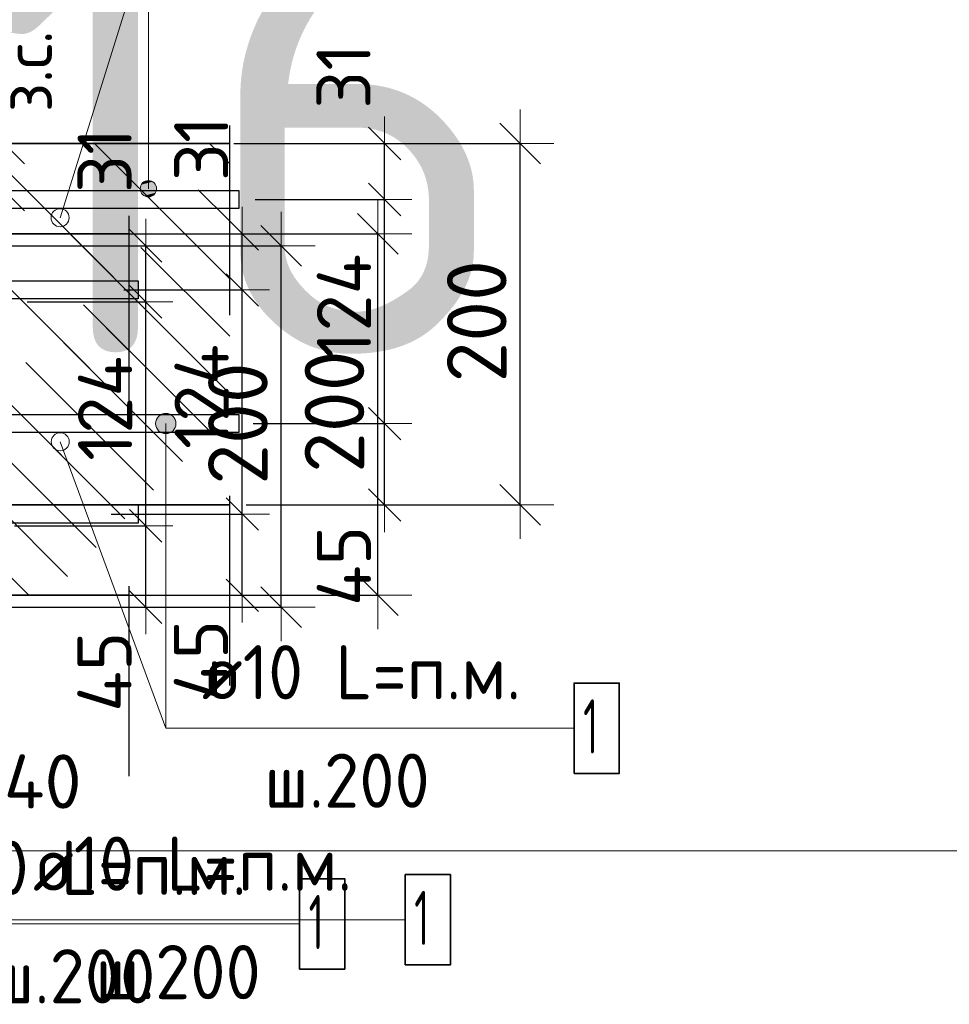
# Model space of a CAD drawing. Header units: metres. Extents: x -38 to 97, y -15 to 21.
# Tile 106 of 216: x 72.572 to 73.087, y 5.187 to 5.732. Entities that reach past the tile are written whole.
import ezdxf

# ---------------------------------------------------------------- set-up
doc = ezdxf.new("R2010")
doc.units = ezdxf.units.M
doc.header["$PDMODE"] = 65
doc.linetypes.add('______4', pattern=[0.135, 0.105, -0.03])
for name, color, linetype, lineweight in [('XR$3$Арм. стержнями верхней зоны', 180, 'Continuous', 35), ('XR$3$Арм. стержнями нижней зоны', 180, 'Continuous', 35), ('XR$3$Арм.стержн. Арматура края', 96, 'Continuous', 35), ('XR$3$Размерная линия (1)', 7, 'Continuous', 13), ('XR$3$Размерная линия_ общее', 7, 'Continuous', 13), ('XR$4$Арм. стержнями верхней зоны', 180, 'Continuous', 35), ('XR$4$Арм. стержнями нижней зоны', 180, 'Continuous', 35), ('XR$4$Арм.стержн. Арматура края', 96, 'Continuous', 35), ('XR$4$Размерная линия (1)', 7, 'Continuous', 13), ('XR$4$Размерная линия_ общее', 7, 'Continuous', 13), ('XR$6$Арм. стержнями нижней зоны', 180, 'Continuous', 35), ('XR$6$Размерная линия (1)', 7, 'Continuous', 13), ('XR$6$Размерная линия_ общее', 7, 'Continuous', 13)]:
    doc.layers.add(name, color=color, linetype=linetype, lineweight=lineweight)
doc.styles.add('ISOCPEUR', font='txt')
doc.dimstyles.new('DIMSTYLE_11', dxfattribs={"dimtxt": 0.033, "dimasz": 0.0375, "dimexe": 0, "dimexo": 0, "dimgap": 0.0165, "dimtad": 2, "dimdec": 0, "dimlfac": 1000, "dimrnd": 1, "dimzin": 12, "dimdsep": 46, "dimtxsty": 'ISOCPEUR', "dimblk1": 'ALL_ML_STRICH', "dimblk2": 'ALL_ML_STRICH', "dimsah": 1, "dimcen": 0, "dimclrd": 7, "dimclre": 256, "dimclrt": 7, "dimadec": 0, "dimazin": 0, "dimtfac": 1, "dimtdec": 0, "dimtix": 1, "dimtmove": 2, "dimatfit": 3, "dimfxl": 0, "dimtvp": 1.2, "dimtzin": 0, "dimlwd": 0, "dimlwe": -3, "dimarcsym": 0})
doc.dimstyles.new('DIMSTYLE_12', dxfattribs={"dimtxt": 0.03, "dimasz": 0.03, "dimexe": 0, "dimexo": 0, "dimgap": 0.015, "dimtad": 2, "dimdec": 0, "dimlfac": 1000, "dimrnd": 1, "dimzin": 12, "dimdsep": 46, "dimtxsty": 'ISOCPEUR', "dimblk1": 'ALL_ML_STRICH', "dimblk2": 'ALL_ML_STRICH', "dimsah": 1, "dimcen": 0, "dimclrd": 7, "dimclre": 256, "dimclrt": 7, "dimadec": 0, "dimazin": 0, "dimtfac": 1, "dimtdec": 0, "dimtix": 1, "dimtmove": 2, "dimatfit": 3, "dimfxl": 0, "dimtzin": 0, "dimlwd": 0, "dimlwe": -3, "dimarcsym": 0})
doc.dimstyles.new('DIMSTYLE_14', dxfattribs={"dimtxt": 0.03, "dimasz": 0.03, "dimexe": 0, "dimexo": 0, "dimgap": 0.015, "dimtad": 2, "dimdec": 0, "dimlfac": 1000, "dimrnd": 1, "dimzin": 12, "dimdsep": 46, "dimtxsty": 'ISOCPEUR', "dimblk1": 'ALL_ML_STRICH', "dimblk2": 'ALL_ML_STRICH', "dimsah": 1, "dimcen": 0, "dimclrd": 7, "dimclre": 256, "dimclrt": 7, "dimadec": 0, "dimazin": 0, "dimtfac": 1, "dimtdec": 0, "dimtix": 1, "dimtmove": 2, "dimatfit": 3, "dimfxl": 0, "dimtvp": 1.2, "dimtzin": 0, "dimlwd": 0, "dimlwe": -3, "dimarcsym": 0})
doc.dimstyles.new('DIMSTYLE_8', dxfattribs={"dimtxt": 0.033, "dimasz": 0.0375, "dimexe": 0, "dimexo": 0, "dimgap": 0.0165, "dimtad": 2, "dimdec": 0, "dimlfac": 1000, "dimrnd": 1, "dimzin": 12, "dimdsep": 46, "dimtxsty": 'ISOCPEUR', "dimblk1": 'ALL_ML_STRICH', "dimblk2": 'ALL_ML_STRICH', "dimsah": 1, "dimcen": 0, "dimclrd": 7, "dimclre": 256, "dimclrt": 7, "dimadec": 0, "dimazin": 0, "dimtfac": 1, "dimtdec": 0, "dimtix": 1, "dimtmove": 2, "dimatfit": 3, "dimfxl": 0, "dimtzin": 0, "dimlwd": 0, "dimlwe": -3, "dimarcsym": 0})
pattern_1 = [(135, (0, 0), (-0.031819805, -0.031819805), [0.4, -0.05, 0, -0.05]), (135, (-0.01591, -0.01591), (-0.031819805, -0.031819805), [0.8, -0.1, 0.1, -0.1])]

# ---------------------------------------------------------------- blocks, each defined once
blk = doc.blocks.new('ALL_ML_STRICH')
at = {"color": 0, "linetype": 'ByBlock', "lineweight": -2}
for p, q in [((0, -0.5), (0, 0.5)), ((-0.3, -0.3), (0.3, 0.3)), ((-1, 0), (0.5, 0))]:
    blk.add_line(p, q, dxfattribs=at)
blk = doc.blocks.new('*D85')
at = {"layer": 'DEFPOINTS', "color": 7, "linetype": 'Continuous', "lineweight": 13, "transparency": 33554687}
for p in [(72.50474, 5.40307), (72.5447, 5.36307), (72.50474, 5.28783)]:
    blk.add_point(p, dxfattribs=at)
at = {"layer": 'XR$3$Размерная линия (1)', "color": 9, "linetype": 'Continuous', "lineweight": -2, "true_color": 0xc7c7c7, "transparency": 33554687}
for p, q in [((72.50474, 5.38307), (72.50474, 5.28783)), ((72.5447, 5.34307), (72.5447, 5.28783))]:
    blk.add_line(p, q, dxfattribs=at)
at = {"layer": 'XR$3$Размерная линия (1)', "color": 7, "linetype": 'Continuous', "lineweight": -2, "transparency": 33554687}
blk.add_line((72.50474, 5.28783), (72.5447, 5.28783), dxfattribs=at)
at = {"layer": 'XR$3$Размерная линия (1)', "color": 7, "linetype": 'Continuous', "lineweight": 13, "transparency": 33554687, "xscale": 0.03, "yscale": 0.03, "zscale": 0.03, "rotation": 180}
blk.add_blockref('ALL_ML_STRICH', (72.50474, 5.28783), dxfattribs=at)
at = {"layer": 'XR$3$Размерная линия (1)', "color": 7, "linetype": 'Continuous', "lineweight": 13, "transparency": 33554687, "xscale": 0.03, "yscale": 0.03, "zscale": 0.03}
blk.add_blockref('ALL_ML_STRICH', (72.5447, 5.28783), dxfattribs=at)
at = {"layer": 'XR$3$Размерная линия (1)', "color": 7, "linetype": 'Continuous', "lineweight": 13, "transparency": 33554687, "insert": (72.58504, 5.31003), "char_height": 0.03, "width": 0.06, "attachment_point": 5, "style": 'ISOCPEUR'}
blk.add_mtext('\\A1;{40}', dxfattribs=at)
blk = doc.blocks.new('*D86')
at = {"layer": 'DEFPOINTS', "color": 7, "linetype": 'Continuous', "lineweight": 13, "transparency": 33554687}
for p in [(72.67772, 5.66307), (72.67772, 5.46307), (72.84927, 5.46307)]:
    blk.add_point(p, dxfattribs=at)
at = {"layer": 'XR$3$Размерная линия_ общее', "color": 253, "linetype": 'Continuous', "lineweight": -2, "true_color": 0xa0a0a0, "transparency": 33554687}
for p, q in [((72.69772, 5.66307), (72.84927, 5.66307)), ((72.69772, 5.46307), (72.84927, 5.46307))]:
    blk.add_line(p, q, dxfattribs=at)
at = {"layer": 'XR$3$Размерная линия_ общее', "color": 7, "linetype": 'Continuous', "lineweight": -2, "transparency": 33554687}
blk.add_line((72.84927, 5.46307), (72.84927, 5.66307), dxfattribs=at)
at = {"layer": 'XR$3$Размерная линия_ общее', "color": 7, "linetype": 'Continuous', "lineweight": 13, "transparency": 33554687, "xscale": 0.0375, "yscale": 0.0375, "zscale": 0.0375}
for p, rotation in [((72.84927, 5.66307), 90), ((72.84927, 5.46307), 270)]:
    blk.add_blockref('ALL_ML_STRICH', p, dxfattribs=dict(at, rotation=rotation))
at = {"layer": 'XR$3$Размерная линия_ общее', "color": 7, "linetype": 'Continuous', "lineweight": 13, "transparency": 33554687, "insert": (72.82527, 5.56472), "char_height": 0.033, "width": 0.099, "attachment_point": 5, "rotation": 90, "style": 'ISOCPEUR'}
blk.add_mtext('\\A1;{200}', dxfattribs=at)
blk = doc.blocks.new('*D148')
at = {"layer": 'DEFPOINTS', "color": 7, "linetype": 'Continuous', "lineweight": 13, "transparency": 33554687}
for p in [(72.52365, 5.66307), (72.52365, 5.63707), (72.56364, 5.63707)]:
    blk.add_point(p, dxfattribs=at)
at = {"layer": 'XR$3$Размерная линия_ общее', "color": 253, "linetype": 'Continuous', "lineweight": -2, "true_color": 0xa0a0a0, "transparency": 33554687}
for p, q in [((72.54365, 5.66307), (72.56364, 5.66307)), ((72.54365, 5.63707), (72.56364, 5.63707))]:
    blk.add_line(p, q, dxfattribs=at)
at = {"layer": 'XR$3$Размерная линия_ общее', "color": 7, "linetype": 'Continuous', "lineweight": -2, "transparency": 33554687}
blk.add_line((72.56364, 5.63707), (72.56364, 5.66307), dxfattribs=at)
at = {"layer": 'XR$3$Размерная линия_ общее', "color": 7, "linetype": 'Continuous', "lineweight": 13, "transparency": 33554687, "xscale": 0.0375, "yscale": 0.0375, "zscale": 0.0375}
for p, rotation in [((72.56364, 5.66307), 90), ((72.56364, 5.63707), 270)]:
    blk.add_blockref('ALL_ML_STRICH', p, dxfattribs=dict(at, rotation=rotation))
at = {"layer": 'XR$3$Размерная линия_ общее', "color": 7, "linetype": 'Continuous', "lineweight": 13, "transparency": 33554687, "insert": (72.56317, 5.68043), "char_height": 0.027, "width": 0.00135, "attachment_point": 1, "rotation": 90, "line_spacing_factor": 0.60241, "style": 'ISOCPEUR'}
blk.add_mtext('з.с.', dxfattribs=at)
at = {"layer": 'XR$3$Размерная линия_ общее', "color": 7, "linetype": 'Continuous', "lineweight": 13, "transparency": 33554687, "insert": (72.53964, 5.70079), "char_height": 0.033, "width": 0.066, "attachment_point": 5, "rotation": 90, "style": 'ISOCPEUR'}
blk.add_mtext('\\A1;{26}', dxfattribs=at)
blk = doc.blocks.new('*D207')
at = {"layer": 'DEFPOINTS', "color": 7, "linetype": 'Continuous', "lineweight": 13, "transparency": 33554687}
for p in [(72.6816, 5.50807), (72.69445, 5.46307), (72.77427, 5.46307)]:
    blk.add_point(p, dxfattribs=at)
at = {"layer": 'XR$3$Размерная линия (1)', "color": 9, "linetype": 'Continuous', "lineweight": -2, "true_color": 0xc7c7c7, "transparency": 33554687}
for p, q in [((72.7016, 5.50807), (72.77427, 5.50807)), ((72.71445, 5.46307), (72.77427, 5.46307))]:
    blk.add_line(p, q, dxfattribs=at)
at = {"layer": 'XR$3$Размерная линия (1)', "color": 7, "linetype": 'Continuous', "lineweight": -2, "transparency": 33554687}
blk.add_line((72.77427, 5.46307), (72.77427, 5.50807), dxfattribs=at)
at = {"layer": 'XR$3$Размерная линия (1)', "color": 7, "linetype": 'Continuous', "lineweight": 13, "transparency": 33554687, "xscale": 0.03, "yscale": 0.03, "zscale": 0.03}
for p, rotation in [((72.77427, 5.50807), 90), ((72.77427, 5.46307), 270)]:
    blk.add_blockref('ALL_ML_STRICH', p, dxfattribs=dict(at, rotation=rotation))
at = {"layer": 'XR$3$Размерная линия (1)', "color": 7, "linetype": 'Continuous', "lineweight": 13, "transparency": 33554687, "insert": (72.75176, 5.42931), "char_height": 0.03, "width": 0.06, "attachment_point": 5, "rotation": 90, "style": 'ISOCPEUR'}
blk.add_mtext('\\A1;{45}', dxfattribs=at)
blk = doc.blocks.new('*D208')
at = {"layer": 'DEFPOINTS', "color": 7, "linetype": 'Continuous', "lineweight": 13, "transparency": 33554687}
for p in [(72.68263, 5.63207), (72.6816, 5.50807), (72.77427, 5.50807)]:
    blk.add_point(p, dxfattribs=at)
at = {"layer": 'XR$3$Размерная линия (1)', "color": 9, "linetype": 'Continuous', "lineweight": -2, "true_color": 0xc7c7c7, "transparency": 33554687}
for p, q in [((72.70263, 5.63207), (72.77427, 5.63207)), ((72.7016, 5.50807), (72.77427, 5.50807))]:
    blk.add_line(p, q, dxfattribs=at)
at = {"layer": 'XR$3$Размерная линия (1)', "color": 7, "linetype": 'Continuous', "lineweight": -2, "transparency": 33554687}
blk.add_line((72.77427, 5.50807), (72.77427, 5.63207), dxfattribs=at)
at = {"layer": 'XR$3$Размерная линия (1)', "color": 7, "linetype": 'Continuous', "lineweight": 13, "transparency": 33554687, "xscale": 0.03, "yscale": 0.03, "zscale": 0.03}
for p, rotation in [((72.77427, 5.63207), 90), ((72.77427, 5.50807), 270)]:
    blk.add_blockref('ALL_ML_STRICH', p, dxfattribs=dict(at, rotation=rotation))
at = {"layer": 'XR$3$Размерная линия (1)', "color": 7, "linetype": 'Continuous', "lineweight": 13, "transparency": 33554687, "insert": (72.75177, 5.57307), "char_height": 0.03, "width": 0.09, "attachment_point": 5, "rotation": 90, "style": 'ISOCPEUR'}
blk.add_mtext('\\A1;{124}', dxfattribs=at)
blk = doc.blocks.new('*D209')
at = {"layer": 'DEFPOINTS', "color": 7, "linetype": 'Continuous', "lineweight": 13, "transparency": 33554687}
for p in [(72.67076, 5.66307), (72.68263, 5.63207), (72.77427, 5.63207)]:
    blk.add_point(p, dxfattribs=at)
at = {"layer": 'XR$3$Размерная линия (1)', "color": 9, "linetype": 'Continuous', "lineweight": -2, "true_color": 0xc7c7c7, "transparency": 33554687}
for p, q in [((72.69076, 5.66307), (72.77427, 5.66307)), ((72.70263, 5.63207), (72.77427, 5.63207))]:
    blk.add_line(p, q, dxfattribs=at)
at = {"layer": 'XR$3$Размерная линия (1)', "color": 7, "linetype": 'Continuous', "lineweight": -2, "transparency": 33554687}
blk.add_line((72.77427, 5.63207), (72.77427, 5.66307), dxfattribs=at)
at = {"layer": 'XR$3$Размерная линия (1)', "color": 7, "linetype": 'Continuous', "lineweight": 13, "transparency": 33554687, "xscale": 0.03, "yscale": 0.03, "zscale": 0.03}
for p, rotation in [((72.77427, 5.66307), 90), ((72.77427, 5.63207), 270)]:
    blk.add_blockref('ALL_ML_STRICH', p, dxfattribs=dict(at, rotation=rotation))
at = {"layer": 'XR$3$Размерная линия (1)', "color": 7, "linetype": 'Continuous', "lineweight": 13, "transparency": 33554687, "insert": (72.75153, 5.70036), "char_height": 0.03, "width": 0.06, "attachment_point": 5, "rotation": 90, "style": 'ISOCPEUR'}
blk.add_mtext('\\A1;{31}', dxfattribs=at)
blk = doc.blocks.new('*D499')
at = {"layer": 'DEFPOINTS', "color": 7, "linetype": 'Continuous', "lineweight": 13, "transparency": 33554687}
for p in [(72.59895, 5.61305), (72.59895, 5.41305), (72.7705, 5.41305)]:
    blk.add_point(p, dxfattribs=at)
at = {"layer": 'XR$4$Размерная линия_ общее', "color": 253, "linetype": 'Continuous', "lineweight": -2, "true_color": 0xa0a0a0, "transparency": 33554687}
for p, q in [((72.61895, 5.61305), (72.7705, 5.61305)), ((72.61895, 5.41305), (72.7705, 5.41305))]:
    blk.add_line(p, q, dxfattribs=at)
at = {"layer": 'XR$4$Размерная линия_ общее', "color": 7, "linetype": 'Continuous', "lineweight": -2, "transparency": 33554687}
blk.add_line((72.7705, 5.41305), (72.7705, 5.61305), dxfattribs=at)
at = {"layer": 'XR$4$Размерная линия_ общее', "color": 7, "linetype": 'Continuous', "lineweight": 13, "transparency": 33554687, "xscale": 0.0375, "yscale": 0.0375, "zscale": 0.0375}
for p, rotation in [((72.7705, 5.61305), 90), ((72.7705, 5.41305), 270)]:
    blk.add_blockref('ALL_ML_STRICH', p, dxfattribs=dict(at, rotation=rotation))
at = {"layer": 'XR$4$Размерная линия_ общее', "color": 7, "linetype": 'Continuous', "lineweight": 13, "transparency": 33554687, "insert": (72.7465, 5.5147), "char_height": 0.033, "width": 0.099, "attachment_point": 5, "rotation": 90, "style": 'ISOCPEUR'}
blk.add_mtext('\\A1;{200}', dxfattribs=at)
blk = doc.blocks.new('*D501')
at = {"layer": 'DEFPOINTS', "color": 7, "linetype": 'Continuous', "lineweight": 13, "transparency": 33554687}
for p in [(72.60284, 5.45805), (72.61569, 5.41305), (72.6955, 5.41305)]:
    blk.add_point(p, dxfattribs=at)
at = {"layer": 'XR$4$Размерная линия (1)', "color": 9, "linetype": 'Continuous', "lineweight": -2, "true_color": 0xc7c7c7, "transparency": 33554687}
for p, q in [((72.62284, 5.45805), (72.6955, 5.45805)), ((72.63569, 5.41305), (72.6955, 5.41305))]:
    blk.add_line(p, q, dxfattribs=at)
at = {"layer": 'XR$4$Размерная линия (1)', "color": 7, "linetype": 'Continuous', "lineweight": -2, "transparency": 33554687}
blk.add_line((72.6955, 5.41305), (72.6955, 5.45805), dxfattribs=at)
at = {"layer": 'XR$4$Размерная линия (1)', "color": 7, "linetype": 'Continuous', "lineweight": 13, "transparency": 33554687, "xscale": 0.03, "yscale": 0.03, "zscale": 0.03}
for p, rotation in [((72.6955, 5.45805), 90), ((72.6955, 5.41305), 270)]:
    blk.add_blockref('ALL_ML_STRICH', p, dxfattribs=dict(at, rotation=rotation))
at = {"layer": 'XR$4$Размерная линия (1)', "color": 7, "linetype": 'Continuous', "lineweight": 13, "transparency": 33554687, "insert": (72.67264, 5.37731), "char_height": 0.03, "width": 0.06, "attachment_point": 5, "rotation": 90, "style": 'ISOCPEUR'}
blk.add_mtext('\\A1;{45}', dxfattribs=at)
blk = doc.blocks.new('*D502')
at = {"layer": 'DEFPOINTS', "color": 7, "linetype": 'Continuous', "lineweight": 13, "transparency": 33554687}
for p in [(72.60986, 5.58205), (72.60284, 5.45805), (72.6955, 5.45805)]:
    blk.add_point(p, dxfattribs=at)
at = {"layer": 'XR$4$Размерная линия (1)', "color": 9, "linetype": 'Continuous', "lineweight": -2, "true_color": 0xc7c7c7, "transparency": 33554687}
for p, q in [((72.62986, 5.58205), (72.6955, 5.58205)), ((72.62284, 5.45805), (72.6955, 5.45805))]:
    blk.add_line(p, q, dxfattribs=at)
at = {"layer": 'XR$4$Размерная линия (1)', "color": 7, "linetype": 'Continuous', "lineweight": -2, "transparency": 33554687}
blk.add_line((72.6955, 5.45805), (72.6955, 5.58205), dxfattribs=at)
at = {"layer": 'XR$4$Размерная линия (1)', "color": 7, "linetype": 'Continuous', "lineweight": 13, "transparency": 33554687, "xscale": 0.03, "yscale": 0.03, "zscale": 0.03}
for p, rotation in [((72.6955, 5.58205), 90), ((72.6955, 5.45805), 270)]:
    blk.add_blockref('ALL_ML_STRICH', p, dxfattribs=dict(at, rotation=rotation))
at = {"layer": 'XR$4$Размерная линия (1)', "color": 7, "linetype": 'Continuous', "lineweight": 13, "transparency": 33554687, "insert": (72.673, 5.52305), "char_height": 0.03, "width": 0.09, "attachment_point": 5, "rotation": 90, "style": 'ISOCPEUR'}
blk.add_mtext('\\A1;{124}', dxfattribs=at)
blk = doc.blocks.new('*D503')
at = {"layer": 'DEFPOINTS', "color": 7, "linetype": 'Continuous', "lineweight": 13, "transparency": 33554687}
for p in [(72.59199, 5.61305), (72.60986, 5.58205), (72.6955, 5.58205)]:
    blk.add_point(p, dxfattribs=at)
at = {"layer": 'XR$4$Размерная линия (1)', "color": 9, "linetype": 'Continuous', "lineweight": -2, "true_color": 0xc7c7c7, "transparency": 33554687}
for p, q in [((72.61199, 5.61305), (72.6955, 5.61305)), ((72.62986, 5.58205), (72.6955, 5.58205))]:
    blk.add_line(p, q, dxfattribs=at)
at = {"layer": 'XR$4$Размерная линия (1)', "color": 7, "linetype": 'Continuous', "lineweight": -2, "transparency": 33554687}
blk.add_line((72.6955, 5.58205), (72.6955, 5.61305), dxfattribs=at)
at = {"layer": 'XR$4$Размерная линия (1)', "color": 7, "linetype": 'Continuous', "lineweight": 13, "transparency": 33554687, "xscale": 0.03, "yscale": 0.03, "zscale": 0.03}
for p, rotation in [((72.6955, 5.61305), 90), ((72.6955, 5.58205), 270)]:
    blk.add_blockref('ALL_ML_STRICH', p, dxfattribs=dict(at, rotation=rotation))
at = {"layer": 'XR$4$Размерная линия (1)', "color": 7, "linetype": 'Continuous', "lineweight": 13, "transparency": 33554687, "insert": (72.67276, 5.66034), "char_height": 0.03, "width": 0.06, "attachment_point": 5, "rotation": 90, "style": 'ISOCPEUR'}
blk.add_mtext('\\A1;{31}', dxfattribs=at)
blk = doc.blocks.new('*D814')
at = {"layer": 'DEFPOINTS', "color": 7, "linetype": 'Continuous', "lineweight": 13, "transparency": 33554687}
for p in [(72.5455, 5.60648), (72.5455, 5.40648), (72.71705, 5.40648)]:
    blk.add_point(p, dxfattribs=at)
at = {"layer": 'XR$6$Размерная линия_ общее', "color": 253, "linetype": 'Continuous', "lineweight": -2, "true_color": 0xa0a0a0, "transparency": 33554687}
for p, q in [((72.5655, 5.60648), (72.71705, 5.60648)), ((72.5655, 5.40648), (72.71705, 5.40648))]:
    blk.add_line(p, q, dxfattribs=at)
at = {"layer": 'XR$6$Размерная линия_ общее', "color": 7, "linetype": 'Continuous', "lineweight": -2, "transparency": 33554687}
blk.add_line((72.71705, 5.40648), (72.71705, 5.60648), dxfattribs=at)
at = {"layer": 'XR$6$Размерная линия_ общее', "color": 7, "linetype": 'Continuous', "lineweight": 13, "transparency": 33554687, "xscale": 0.0375, "yscale": 0.0375, "zscale": 0.0375}
for p, rotation in [((72.71705, 5.60648), 90), ((72.71705, 5.40648), 270)]:
    blk.add_blockref('ALL_ML_STRICH', p, dxfattribs=dict(at, rotation=rotation))
at = {"layer": 'XR$6$Размерная линия_ общее', "color": 7, "linetype": 'Continuous', "lineweight": 13, "transparency": 33554687, "insert": (72.69305, 5.50813), "char_height": 0.033, "width": 0.099, "attachment_point": 5, "rotation": 90, "style": 'ISOCPEUR'}
blk.add_mtext('\\A1;{200}', dxfattribs=at)
blk = doc.blocks.new('*D975')
at = {"layer": 'DEFPOINTS', "color": 7, "linetype": 'Continuous', "lineweight": 13, "transparency": 33554687}
for p in [(72.54939, 5.45148), (72.56224, 5.40648), (72.64205, 5.40648)]:
    blk.add_point(p, dxfattribs=at)
at = {"layer": 'XR$6$Размерная линия (1)', "color": 9, "linetype": 'Continuous', "lineweight": -2, "true_color": 0xc7c7c7, "transparency": 33554687}
for p, q in [((72.56939, 5.45148), (72.64205, 5.45148)), ((72.58224, 5.40648), (72.64205, 5.40648))]:
    blk.add_line(p, q, dxfattribs=at)
at = {"layer": 'XR$6$Размерная линия (1)', "color": 7, "linetype": 'Continuous', "lineweight": -2, "transparency": 33554687}
blk.add_line((72.64205, 5.40648), (72.64205, 5.45148), dxfattribs=at)
at = {"layer": 'XR$6$Размерная линия (1)', "color": 7, "linetype": 'Continuous', "lineweight": 13, "transparency": 33554687, "xscale": 0.03, "yscale": 0.03, "zscale": 0.03}
for p, rotation in [((72.64205, 5.45148), 90), ((72.64205, 5.40648), 270)]:
    blk.add_blockref('ALL_ML_STRICH', p, dxfattribs=dict(at, rotation=rotation))
at = {"layer": 'XR$6$Размерная линия (1)', "color": 7, "linetype": 'Continuous', "lineweight": 13, "transparency": 33554687, "insert": (72.61919, 5.37074), "char_height": 0.03, "width": 0.06, "attachment_point": 5, "rotation": 90, "style": 'ISOCPEUR'}
blk.add_mtext('\\A1;{45}', dxfattribs=at)
blk = doc.blocks.new('*D976')
at = {"layer": 'DEFPOINTS', "color": 7, "linetype": 'Continuous', "lineweight": 13, "transparency": 33554687}
for p in [(72.55641, 5.57548), (72.54939, 5.45148), (72.64205, 5.45148)]:
    blk.add_point(p, dxfattribs=at)
at = {"layer": 'XR$6$Размерная линия (1)', "color": 9, "linetype": 'Continuous', "lineweight": -2, "true_color": 0xc7c7c7, "transparency": 33554687}
for p, q in [((72.57641, 5.57548), (72.64205, 5.57548)), ((72.56939, 5.45148), (72.64205, 5.45148))]:
    blk.add_line(p, q, dxfattribs=at)
at = {"layer": 'XR$6$Размерная линия (1)', "color": 7, "linetype": 'Continuous', "lineweight": -2, "transparency": 33554687}
blk.add_line((72.64205, 5.45148), (72.64205, 5.57548), dxfattribs=at)
at = {"layer": 'XR$6$Размерная линия (1)', "color": 7, "linetype": 'Continuous', "lineweight": 13, "transparency": 33554687, "xscale": 0.03, "yscale": 0.03, "zscale": 0.03}
for p, rotation in [((72.64205, 5.57548), 90), ((72.64205, 5.45148), 270)]:
    blk.add_blockref('ALL_ML_STRICH', p, dxfattribs=dict(at, rotation=rotation))
at = {"layer": 'XR$6$Размерная линия (1)', "color": 7, "linetype": 'Continuous', "lineweight": 13, "transparency": 33554687, "insert": (72.61955, 5.51648), "char_height": 0.03, "width": 0.09, "attachment_point": 5, "rotation": 90, "style": 'ISOCPEUR'}
blk.add_mtext('\\A1;{124}', dxfattribs=at)
blk = doc.blocks.new('*D977')
at = {"layer": 'DEFPOINTS', "color": 7, "linetype": 'Continuous', "lineweight": 13, "transparency": 33554687}
for p in [(72.53854, 5.60648), (72.55641, 5.57548), (72.64205, 5.57548)]:
    blk.add_point(p, dxfattribs=at)
at = {"layer": 'XR$6$Размерная линия (1)', "color": 9, "linetype": 'Continuous', "lineweight": -2, "true_color": 0xc7c7c7, "transparency": 33554687}
for p, q in [((72.55854, 5.60648), (72.64205, 5.60648)), ((72.57641, 5.57548), (72.64205, 5.57548))]:
    blk.add_line(p, q, dxfattribs=at)
at = {"layer": 'XR$6$Размерная линия (1)', "color": 7, "linetype": 'Continuous', "lineweight": -2, "transparency": 33554687}
blk.add_line((72.64205, 5.57548), (72.64205, 5.60648), dxfattribs=at)
at = {"layer": 'XR$6$Размерная линия (1)', "color": 7, "linetype": 'Continuous', "lineweight": 13, "transparency": 33554687, "xscale": 0.03, "yscale": 0.03, "zscale": 0.03}
for p, rotation in [((72.64205, 5.60648), 90), ((72.64205, 5.57548), 270)]:
    blk.add_blockref('ALL_ML_STRICH', p, dxfattribs=dict(at, rotation=rotation))
at = {"layer": 'XR$6$Размерная линия (1)', "color": 7, "linetype": 'Continuous', "lineweight": 13, "transparency": 33554687, "insert": (72.61931, 5.65377), "char_height": 0.03, "width": 0.06, "attachment_point": 5, "rotation": 90, "style": 'ISOCPEUR'}
blk.add_mtext('\\A1;{31}', dxfattribs=at)

msp = doc.modelspace()

# ---------------------------------------------------------------- hatches: boundary and pattern name
at = {"linetype": 'Continuous', "lineweight": 25, "transparency": 33554687}
h = msp.add_hatch(dxfattribs=at)
h.set_pattern_fill('__________540', scale=0.015, style=0, pattern_type=2)
h.set_pattern_definition(pattern_1)
h.paths.add_polyline_path([(72.5447, 5.66307), (72.5447, 5.46307), (72.68855, 5.46307), (72.68855, 5.66307)], flags=0)
at = {"linetype": 'Continuous', "lineweight": 13, "transparency": 33554687}
h = msp.add_hatch(dxfattribs=at)
h.set_pattern_fill('__________540', scale=0.015, style=0, pattern_type=2)
h.set_pattern_definition(pattern_1)
h.paths.add_polyline_path([(72.20078, 5.61305), (72.20078, 5.41305), (72.63295, 5.41305), (72.63295, 5.61305)], flags=0)
at = {"layer": 'XR$3$Арм. стержнями верхней зоны', "linetype": 'Continuous', "lineweight": 13, "transparency": 33554687}
for points in [[(72.64738, 5.64032), (72.63964, 5.64032), (72.63901, 5.63807)], [(72.64738, 5.64032), (72.63901, 5.63807), (72.64801, 5.63807)], [(72.64576, 5.64194), (72.64126, 5.64194), (72.63964, 5.64032)], [(72.64576, 5.64194), (72.63964, 5.64032), (72.64738, 5.64032)], [(72.64126, 5.64194), (72.64576, 5.64194), (72.64351, 5.64257)], [(72.64801, 5.63807), (72.63901, 5.63807), (72.63964, 5.63582)], [(72.64801, 5.63807), (72.63964, 5.63582), (72.64738, 5.63582)], [(72.64738, 5.63582), (72.63964, 5.63582), (72.64126, 5.6342)], [(72.64738, 5.63582), (72.64126, 5.6342), (72.64576, 5.6342)], [(72.64576, 5.6342), (72.64126, 5.6342), (72.64351, 5.63357)]]:
    msp.add_hatch(color=7, dxfattribs=at).paths.add_polyline_path(points)
at = {"layer": 'XR$3$Арм. стержнями нижней зоны', "linetype": 'Continuous', "lineweight": 13, "transparency": 33554687}
for points in [[(72.64755, 5.50807), (72.6588, 5.50807), (72.65801, 5.51088)], [(72.64755, 5.50807), (72.65801, 5.51088), (72.64833, 5.51088)], [(72.64833, 5.51088), (72.65801, 5.51088), (72.65598, 5.5129)], [(72.64833, 5.51088), (72.65598, 5.5129), (72.65036, 5.5129)], [(72.65036, 5.5129), (72.65598, 5.5129), (72.65317, 5.51369)], [(72.64833, 5.50525), (72.6588, 5.50807), (72.64755, 5.50807)], [(72.64833, 5.50525), (72.65801, 5.50525), (72.6588, 5.50807)], [(72.65036, 5.50323), (72.65801, 5.50525), (72.64833, 5.50525)], [(72.65036, 5.50323), (72.65598, 5.50323), (72.65801, 5.50525)], [(72.65598, 5.50323), (72.65036, 5.50323), (72.65317, 5.50244)]]:
    msp.add_hatch(color=7, dxfattribs=at).paths.add_polyline_path(points)

# ---------------------------------------------------------------- linework, layer by layer
at = {"color": 7, "linetype": 'Continuous', "lineweight": 13, "transparency": 33554687}
for p, q in [((72.59466, 5.62202), (72.64351, 5.77823)), ((72.5947, 5.49802), (72.65317, 5.33949)), ((86.41979, 5.27171), (67.91979, 5.27171))]:
    msp.add_line(p, q, dxfattribs=at)
at = {"color": 7, "linetype": '______4', "lineweight": 25, "transparency": 33554687}
for p, q in [((72.68855, 5.36307), (72.68855, 5.76307)), ((72.63295, 5.31305), (72.63295, 5.71305))]:
    msp.add_line(p, q, dxfattribs=at)
at = {"color": 7, "linetype": 'Continuous', "lineweight": 35, "transparency": 33554687}
for p, q in [((72.68855, 5.66307), (72.5447, 5.66307)), ((72.63295, 5.61305), (72.20078, 5.61305)), ((72.5447, 5.46307), (72.68855, 5.46307)), ((72.45078, 5.41305), (72.63295, 5.41305))]:
    msp.add_line(p, q, dxfattribs=at)
at = {"color": 7, "linetype": 'Continuous', "lineweight": 13, "transparency": 33554687}
for centre in [(72.59466, 5.62202), (72.5947, 5.49802)]:
    msp.add_circle(centre, 0.005, dxfattribs=at)
at = {"layer": 'XR$3$Арм. стержнями верхней зоны', "color": 7, "linetype": 'Continuous', "lineweight": 13, "transparency": 33554687}
for p, q in [((72.64351, 5.77823), (72.64351, 5.63807)), ((72.64351, 5.64257), (72.64351, 5.64257)), ((72.63901, 5.63807), (72.63901, 5.63807)), ((72.64801, 5.63807), (72.64801, 5.63807)), ((72.64351, 5.63357), (72.64351, 5.63357))]:
    msp.add_line(p, q, dxfattribs=at)
at = {"layer": 'XR$3$Арм. стержнями верхней зоны', "color": 4, "linetype": 'Continuous', "lineweight": 25, "transparency": 33554687}
msp.add_lwpolyline([(72.3197, 5.63707), (72.69355, 5.63707), (72.69355, 5.62707), (72.3197, 5.62707), (72.3197, 5.63707)], dxfattribs=at)
at = {"layer": 'XR$3$Арм. стержнями верхней зоны', "color": 7, "linetype": 'Continuous', "lineweight": 13, "transparency": 33554687}
msp.add_circle((72.64351, 5.63807), 0.0045, dxfattribs=at)
at = {"layer": 'XR$3$Арм. стержнями нижней зоны', "color": 7, "linetype": 'Continuous', "lineweight": 13, "transparency": 33554687}
for p, q in [((72.65317, 5.51369), (72.65317, 5.51369)), ((72.64755, 5.50807), (72.64755, 5.50807)), ((72.65317, 5.33949), (72.65317, 5.50807)), ((72.6588, 5.50807), (72.6588, 5.50807)), ((72.65317, 5.50244), (72.65317, 5.50244)), ((72.65317, 5.33949), (72.87917, 5.33949))]:
    msp.add_line(p, q, dxfattribs=at)
at = {"layer": 'XR$3$Арм. стержнями нижней зоны', "color": 4, "linetype": 'Continuous', "lineweight": 25, "transparency": 33554687}
msp.add_lwpolyline([(72.3197, 5.51307), (72.69355, 5.51307), (72.69355, 5.50307), (72.3197, 5.50307), (72.3197, 5.51307)], dxfattribs=at)
at = {"layer": 'XR$3$Арм. стержнями нижней зоны', "color": 7, "linetype": 'Continuous', "lineweight": 35, "transparency": 33554687}
msp.add_lwpolyline([(72.87917, 5.31449), (72.90417, 5.31449), (72.90417, 5.36449), (72.87917, 5.36449), (72.87917, 5.31449)], dxfattribs=at)
at = {"layer": 'XR$3$Арм. стержнями нижней зоны', "color": 7, "linetype": 'Continuous', "lineweight": 13, "transparency": 33554687}
msp.add_circle((72.65317, 5.50807), 0.00563, dxfattribs=at)
at = {"layer": 'XR$3$Арм.стержн. Арматура края', "color": 4, "linetype": 'Continuous', "lineweight": 25, "transparency": 33554687}
for points in [[(72.35299, 5.63707), (72.69355, 5.63707), (72.69355, 5.62707)], [(72.69355, 5.62707), (72.35368, 5.62707)], [(72.35368, 5.51307), (72.69355, 5.51307), (72.69355, 5.50307), (72.35299, 5.50307)]]:
    msp.add_lwpolyline(points, dxfattribs=at)
at = {"layer": 'XR$4$Арм. стержнями верхней зоны', "color": 4, "linetype": 'Continuous', "lineweight": 25, "transparency": 33554687}
msp.add_lwpolyline([(72.22578, 5.58705), (72.63795, 5.58705), (72.63795, 5.57705), (72.22578, 5.57705), (72.22578, 5.58705)], dxfattribs=at)
at = {"layer": 'XR$4$Арм. стержнями нижней зоны', "color": 7, "linetype": 'Continuous', "lineweight": 13, "transparency": 33554687}
msp.add_line((72.55966, 5.23354), (72.78566, 5.23354), dxfattribs=at)
at = {"layer": 'XR$4$Арм. стержнями нижней зоны', "color": 4, "linetype": 'Continuous', "lineweight": 25, "transparency": 33554687}
msp.add_lwpolyline([(72.22578, 5.46305), (72.63795, 5.46305), (72.63795, 5.45305), (72.22578, 5.45305), (72.22578, 5.46305)], dxfattribs=at)
at = {"layer": 'XR$4$Арм. стержнями нижней зоны', "color": 7, "linetype": 'Continuous', "lineweight": 35, "transparency": 33554687}
msp.add_lwpolyline([(72.78566, 5.20854), (72.81066, 5.20854), (72.81066, 5.25854), (72.78566, 5.25854), (72.78566, 5.20854)], dxfattribs=at)
at = {"layer": 'XR$4$Арм.стержн. Арматура края', "color": 4, "linetype": 'Continuous', "lineweight": 25, "transparency": 33554687}
for points in [[(72.25434, 5.58705), (72.63795, 5.58705), (72.63795, 5.57705), (72.25504, 5.57705)], [(72.25504, 5.46305), (72.63795, 5.46305), (72.63795, 5.45305)], [(72.63795, 5.45305), (72.25434, 5.45305)]]:
    msp.add_lwpolyline(points, dxfattribs=at)
at = {"layer": 'XR$6$Арм. стержнями нижней зоны', "color": 7, "linetype": 'Continuous', "lineweight": 13, "transparency": 33554687}
msp.add_line((72.50124, 5.23124), (72.72724, 5.23124), dxfattribs=at)
at = {"layer": 'XR$6$Арм. стержнями нижней зоны', "color": 7, "linetype": 'Continuous', "lineweight": 35, "transparency": 33554687}
msp.add_lwpolyline([(72.72724, 5.20624), (72.75224, 5.20624), (72.75224, 5.25624), (72.72724, 5.25624), (72.72724, 5.20624)], dxfattribs=at)

# ---------------------------------------------------------------- texts
at = {"color": 7, "linetype": 'Continuous', "lineweight": 35, "transparency": 33554687, "insert": (70.35063, 5.54671), "char_height": 0.25, "width": 2.7437149, "attachment_point": 7, "style": 'ISOCPEUR'}
msp.add_mtext('\\W0.96;ГОСТ 34028-2016', dxfattribs=at)
at = {"layer": 'XR$3$Арм. стержнями нижней зоны', "color": 7, "linetype": 'Continuous', "lineweight": 25, "transparency": 33554687, "char_height": 0.03, "attachment_point": 7, "style": 'ISOCPEUR'}
for s, insert, width in [('\\W0.94;ø10 L=п.м.', (72.67317, 5.35549), 0.1999832), ('\\W0.56;1', (72.88417, 5.32549), 0.0233333), ('\\W0.95;ш.200 ', (72.70767, 5.29549), 0.1311996)]:
    msp.add_mtext(s, dxfattribs=dict(at, insert=insert, width=width))
at = {"layer": 'XR$4$Арм. стержнями нижней зоны', "color": 7, "linetype": 'Continuous', "lineweight": 25, "transparency": 33554687, "char_height": 0.03, "attachment_point": 7, "style": 'ISOCPEUR'}
for s, insert, width in [('\\W0.94;ø10 L=п.м.', (72.57966, 5.24954), 0.1999832), ('\\W0.56;1', (72.79066, 5.21954), 0.0233333), ('\\W0.95;ш.200 ', (72.61416, 5.18954), 0.1311997)]:
    msp.add_mtext(s, dxfattribs=dict(at, insert=insert, width=width))
at = {"layer": 'XR$6$Арм. стержнями нижней зоны', "color": 7, "linetype": 'Continuous', "lineweight": 25, "transparency": 33554687, "char_height": 0.03, "attachment_point": 7, "style": 'ISOCPEUR'}
for s, insert, width in [('\\W0.94;ø10 L=п.м.', (72.52124, 5.24724), 0.1999832), ('\\W0.56;1', (72.73224, 5.21724), 0.0233333), ('\\W0.95;ш.200 ', (72.55574, 5.18724), 0.1311996)]:
    msp.add_mtext(s, dxfattribs=dict(at, insert=insert, width=width))

# ---------------------------------------------------------------- dimensions: what is measured, and where the dimension line sits
at = {"layer": 'XR$3$Размерная линия (1)', "color": 7, "linetype": 'Continuous', "lineweight": 13, "transparency": 33554687}
for base, p1, p2, dimstyle, picture, middle in [((72.77427, 5.66307), (72.70263, 5.63207), (72.69076, 5.66307), 'DIMSTYLE_14', '*D209', (72.75153, 5.70036)), ((72.77427, 5.63207), (72.7016, 5.50807), (72.70263, 5.63207), 'DIMSTYLE_12', '*D208', (72.75177, 5.57307)), ((72.77427, 5.50807), (72.71445, 5.46307), (72.7016, 5.50807), 'DIMSTYLE_14', '*D207', (72.75176, 5.42931))]:
    dim = msp.add_linear_dim(base=base, p1=p1, p2=p2, angle=90, dimstyle=dimstyle, override={"dimpost": '<>', "dimclrd": 7, "dimclre": 9, "dimclrt": 7, "dimlwd": 0, "dimlwe": 65533}, dxfattribs=at)
    dim.commit()
    dim.dimension.update_dxf_attribs({"geometry": picture, "text_midpoint": middle, "dimtype": 160})
dim = msp.add_linear_dim(base=(72.5447, 5.28783), p1=(72.50474, 5.38307), p2=(72.5447, 5.34307), dimstyle='DIMSTYLE_14', override={"dimpost": '<>', "dimclrd": 7, "dimclre": 9, "dimclrt": 7, "dimlwd": 0, "dimlwe": 65533}, dxfattribs=at)
dim.commit()
dim.dimension.update_dxf_attribs({"geometry": '*D85', "text_midpoint": (72.58504, 5.31003), "dimtype": 160})
at = {"layer": 'XR$3$Размерная линия_ общее', "color": 7, "linetype": 'Continuous', "lineweight": 13, "transparency": 33554687}
dim = msp.add_linear_dim(base=(72.56364, 5.66307), p1=(72.54365, 5.63707), p2=(72.54365, 5.66307), angle=90, text='<>\\Xз.с.', dimstyle='DIMSTYLE_11', override={"dimpost": '<>', "dimclrd": 7, "dimclre": 253, "dimclrt": 7, "dimlwd": 0, "dimlwe": 65533}, dxfattribs=at)
dim.commit()
dim.dimension.update_dxf_attribs({"geometry": '*D148', "text_midpoint": (72.53964, 5.70079), "dimtype": 160})
dim = msp.add_linear_dim(base=(72.84927, 5.66307), p1=(72.69772, 5.46307), p2=(72.69772, 5.66307), angle=90, dimstyle='DIMSTYLE_8', override={"dimpost": '<>', "dimclrd": 7, "dimclre": 253, "dimclrt": 7, "dimlwd": 0, "dimlwe": 65533}, dxfattribs=at)
dim.commit()
dim.dimension.update_dxf_attribs({"geometry": '*D86', "text_midpoint": (72.82527, 5.56472), "dimtype": 160})
at = {"layer": 'XR$4$Размерная линия (1)', "color": 7, "linetype": 'Continuous', "lineweight": 13, "transparency": 33554687}
for base, p1, p2, dimstyle, picture, middle in [((72.6955, 5.61305), (72.62986, 5.58205), (72.61199, 5.61305), 'DIMSTYLE_14', '*D503', (72.67276, 5.66034)), ((72.6955, 5.58205), (72.62284, 5.45805), (72.62986, 5.58205), 'DIMSTYLE_12', '*D502', (72.673, 5.52305)), ((72.6955, 5.45805), (72.63569, 5.41305), (72.62284, 5.45805), 'DIMSTYLE_14', '*D501', (72.67264, 5.37731))]:
    dim = msp.add_linear_dim(base=base, p1=p1, p2=p2, angle=90, dimstyle=dimstyle, override={"dimpost": '<>', "dimclrd": 7, "dimclre": 9, "dimclrt": 7, "dimlwd": 0, "dimlwe": 65533}, dxfattribs=at)
    dim.commit()
    dim.dimension.update_dxf_attribs({"geometry": picture, "text_midpoint": middle, "dimtype": 160})
at = {"layer": 'XR$4$Размерная линия_ общее', "color": 7, "linetype": 'Continuous', "lineweight": 13, "transparency": 33554687}
dim = msp.add_linear_dim(base=(72.7705, 5.61305), p1=(72.61895, 5.41305), p2=(72.61895, 5.61305), angle=90, dimstyle='DIMSTYLE_8', override={"dimpost": '<>', "dimclrd": 7, "dimclre": 253, "dimclrt": 7, "dimlwd": 0, "dimlwe": 65533}, dxfattribs=at)
dim.commit()
dim.dimension.update_dxf_attribs({"geometry": '*D499', "text_midpoint": (72.7465, 5.5147), "dimtype": 160})
at = {"layer": 'XR$6$Размерная линия (1)', "color": 7, "linetype": 'Continuous', "lineweight": 13, "transparency": 33554687}
for base, p1, p2, dimstyle, picture, middle in [((72.64205, 5.60648), (72.57641, 5.57548), (72.55854, 5.60648), 'DIMSTYLE_14', '*D977', (72.61931, 5.65377)), ((72.64205, 5.57548), (72.56939, 5.45148), (72.57641, 5.57548), 'DIMSTYLE_12', '*D976', (72.61955, 5.51648)), ((72.64205, 5.45148), (72.58224, 5.40648), (72.56939, 5.45148), 'DIMSTYLE_14', '*D975', (72.61919, 5.37074))]:
    dim = msp.add_linear_dim(base=base, p1=p1, p2=p2, angle=90, dimstyle=dimstyle, override={"dimpost": '<>', "dimclrd": 7, "dimclre": 9, "dimclrt": 7, "dimlwd": 0, "dimlwe": 65533}, dxfattribs=at)
    dim.commit()
    dim.dimension.update_dxf_attribs({"geometry": picture, "text_midpoint": middle, "dimtype": 160})
at = {"layer": 'XR$6$Размерная линия_ общее', "color": 7, "linetype": 'Continuous', "lineweight": 13, "transparency": 33554687}
dim = msp.add_linear_dim(base=(72.71705, 5.60648), p1=(72.5655, 5.40648), p2=(72.5655, 5.60648), angle=90, dimstyle='DIMSTYLE_8', override={"dimpost": '<>', "dimclrd": 7, "dimclre": 253, "dimclrt": 7, "dimlwd": 0, "dimlwe": 65533}, dxfattribs=at)
dim.commit()
dim.dimension.update_dxf_attribs({"geometry": '*D814', "text_midpoint": (72.69305, 5.50813), "dimtype": 160})

doc.saveas('drawing.dxf')
